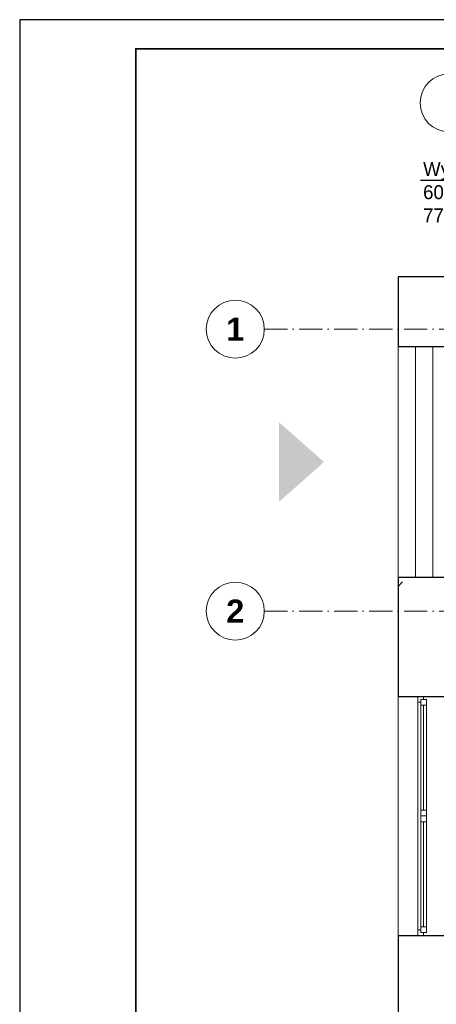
# Model space of a CAD drawing. Header units: millimetres. Extents: x 1700 to 4670, y 990 to 3874.
# Tile 85 of 110: x 1700 to 2059, y 2253 to 3101. Entities that reach past the tile are written whole.
import ezdxf
from ezdxf.enums import TextEntityAlignment as Align

# ---------------------------------------------------------------- set-up
doc = ezdxf.new("R2010")
doc.units = ezdxf.units.MM
for name, pattern in [('Kropki i Kreski', [300, 200, -50, 0, -50]), ('Przerywana długa', [780, 500, -280]), ('Wipeout_Contour', [1000, 0, -1000])]:
    doc.linetypes.add(name, pattern=pattern)
doc.layers.get('0').update_dxf_attribs({"lineweight": 0})
for name, color, linetype, lineweight in [('CP_FRAME', 7, 'Continuous', 35), ('Nowe_410-K Osie_Nr_pióra__18', 9, 'Continuous', 13), ('Nowe_420-K Ściany_Nr_pióra__27', 7, 'Continuous', 25), ('Nowe_450-K Belki_Nr_pióra__69', 7, 'Continuous', 13), ('Nowe_450-K Belki_Nr_pióra__90', 7, 'Continuous', 13), ('Nowe_810-G Ogólne_Nr_pióra__1', 7, 'Continuous', 13), ('Nowe_Okna Archicada_Nr_pióra__23', 7, 'Continuous', 15), ('Nowe_Okna Archicada_Nr_pióra__27', 7, 'Continuous', 25), ('Nowe_Okna Archicada_Nr_pióra__3', 7, 'Continuous', 13)]:
    doc.layers.add(name, color=color, linetype=linetype, lineweight=lineweight)
for name, color, linetype in [('CP_LINENORM', 253, 'Continuous'), ('Nowe_420-K Ściany', 7, 'Continuous'), ('Nowe_Okna Archicada', 7, 'Continuous'), ('opisy mt', 7, 'Continuous')]:
    doc.layers.add(name, color=color, linetype=linetype)
doc.styles.add('STYL_AUTOMATYCZNY_2', font='arialbd.ttf')

# ---------------------------------------------------------------- blocks, each defined once
blk = doc.blocks.new('A2_POZIOM')
at = {"linetype": 'Continuous'}
blk.add_lwpolyline([(-569, 0), (0, 0), (0, 410), (-569, 410)], close=True, dxfattribs=at)
at = {"layer": 'CP_LINENORM', "linetype": 'Continuous'}
blk.add_lwpolyline([(-589, -5), (5, -5), (5, 415), (-589, 415)], close=True, dxfattribs=at)

msp = doc.modelspace()

# ---------------------------------------------------------------- hatches: boundary and pattern name
at = {"layer": 'Nowe_810-G Ogólne_Nr_pióra__1', "linetype": 'Continuous', "lineweight": 13}
msp.add_hatch(color=252, dxfattribs=at).paths.add_polyline_path([(1923.25, 2685.65), (1962.02, 2719.91), (1923.25, 2754.16)])

# ---------------------------------------------------------------- linework, layer by layer
at = {"layer": 'Nowe_410-K Osie_Nr_pióra__18', "color": 9, "linetype": 'Kropki i Kreski', "lineweight": 13, "ltscale": 0.1}
msp.add_line((1910.53, 2591.41), (2656.19, 2591.41), dxfattribs=at)
at = {"layer": 'Nowe_410-K Osie_Nr_pióra__18', "color": 9, "linetype": 'Continuous', "lineweight": 13}
for centre in [(2069.79, 3029.46), (1885.53, 2591.41)]:
    msp.add_circle(centre, 25, dxfattribs=at)
at = {"layer": 'Nowe_410-K Osie_Nr_pióra__18', "color": 252, "linetype": 'Continuous', "lineweight": 13}
msp.add_circle((1885.53, 2834.41), 25, dxfattribs=at)
at = {"layer": 'Nowe_420-K Ściany', "color": 252, "lineweight": 0}
msp.add_line((2025.79, 2612.76), (2029.61, 2616.58), dxfattribs=at)
at = {"layer": 'Nowe_420-K Ściany_Nr_pióra__27', "color": 252, "linetype": 'Continuous', "lineweight": 25, "flags": 128}
for points in [[(2025.79, 2620.41), (2025.79, 2561.41)], [(2437.79, 2620.41), (2025.79, 2620.41)]]:
    msp.add_lwpolyline(points, dxfattribs=at)
at = {"layer": 'Nowe_450-K Belki_Nr_pióra__90', "color": 252, "linetype": 'Przerywana długa', "lineweight": 13}
msp.add_line((2025.79, 2620.41), (2055.79, 2620.41), dxfattribs=at)
at = {"layer": 'opisy mt', "color": 7}
msp.add_line((2044.98, 2962.79), (2122.3, 2962.79), dxfattribs=at)

# ---------------------------------------------------------------- texts
at = {"layer": 'Nowe_410-K Osie_Nr_pióra__18', "color": 252, "lineweight": 13, "style": 'STYL_AUTOMATYCZNY_2'}
msp.add_attdef('1', text='1', height=20, dxfattribs=at).set_placement((1885.53, 2844.41), align=Align.TOP_CENTER)
at = {"layer": 'Nowe_410-K Osie_Nr_pióra__18', "color": 9, "lineweight": 13, "style": 'STYL_AUTOMATYCZNY_2'}
msp.add_attdef('2', text='2', height=20, dxfattribs=at).set_placement((1885.53, 2601.41), align=Align.TOP_CENTER)
at = {"layer": 'opisy mt', "color": 7, "insert": (2047.33, 2978.48), "char_height": 12, "width": 1405.314, "attachment_point": 1}
msp.add_mtext('\\pxsm1,ql;{\\C256;Wyrzutnia\\P600x250\\P770m3/h}', dxfattribs=at)

# ---------------------------------------------------------------- wipeouts: each hides what was drawn before it
at = {"color": 252, "linetype": 'Wipeout_Contour', "lineweight": 0, "ltscale": 2305.867259}
msp.add_wipeout([(2025.79, 2819.41), (2101.79, 2819.41), (2101.79, 2879.41), (2025.79, 2879.41)], dxfattribs=at).dxf.layer = 'Nowe_420-K Ściany'
at = {"color": 252, "linetype": 'Wipeout_Contour', "lineweight": 0, "ltscale": 21957.609604}
msp.add_wipeout([(2025.79, 2231.91), (2084.79, 2231.91), (2084.79, 2311.91), (2025.79, 2311.91)], dxfattribs=at).dxf.layer = 'Nowe_420-K Ściany'

# ---------------------------------------------------------------- next in the draw order: linework, layer by layer
at = {"layer": 'Nowe_410-K Osie_Nr_pióra__18', "color": 9, "linetype": 'Kropki i Kreski', "lineweight": 13, "ltscale": 0.1}
msp.add_line((1910.53, 2834.41), (4644.85, 2834.41), dxfattribs=at)
at = {"layer": 'Nowe_420-K Ściany_Nr_pióra__27', "color": 252, "linetype": 'Continuous', "lineweight": 25, "flags": 128}
for points in [[(2101.79, 2879.41), (2025.79, 2879.41)], [(2025.79, 2879.41), (2025.79, 2819.41)], [(2025.79, 2819.41), (2101.79, 2819.41)]]:
    msp.add_lwpolyline(points, dxfattribs=at)
at = {"layer": 'Nowe_450-K Belki_Nr_pióra__69', "color": 252, "linetype": 'Kropki i Kreski', "lineweight": 13}
msp.add_line((2040.79, 2819.41), (2040.79, 2620.41), dxfattribs=at)
at = {"layer": 'Nowe_450-K Belki_Nr_pióra__90', "color": 252, "linetype": 'Przerywana długa', "lineweight": 13}
for p, q in [((2025.79, 2819.41), (2025.79, 2620.41)), ((2025.79, 2819.41), (2055.79, 2819.41)), ((2055.79, 2819.41), (2055.79, 2620.41))]:
    msp.add_line(p, q, dxfattribs=at)

# ---------------------------------------------------------------- next in the draw order: wipeouts: each hides what was drawn before it
at = {"color": 252, "linetype": 'Wipeout_Contour', "lineweight": 0, "ltscale": 11301.998953}
msp.add_wipeout([(2025.79, 2561.41), (2025.79, 2517.91), (2084.79, 2517.91), (2084.79, 2561.41)], dxfattribs=at).dxf.layer = 'Nowe_420-K Ściany'

# ---------------------------------------------------------------- next in the draw order: wipeouts: each hides what was drawn before it
at = {"color": 252, "linetype": 'Wipeout_Contour', "lineweight": 0, "ltscale": 16185.425466}
msp.add_wipeout([(2025.79, 2311.91), (2042.79, 2311.91), (2042.79, 2517.91), (2025.79, 2517.91)], dxfattribs=at).dxf.layer = 'Nowe_420-K Ściany'

# ---------------------------------------------------------------- next in the draw order: linework, layer by layer
at = {"layer": 'Nowe_420-K Ściany_Nr_pióra__27', "color": 252, "linetype": 'Continuous', "lineweight": 25, "flags": 128}
for points in [[(2025.79, 2561.41), (2025.79, 2517.91)], [(2025.79, 2311.91), (2025.79, 2231.91)]]:
    msp.add_lwpolyline(points, dxfattribs=at)
at = {"layer": 'Nowe_Okna Archicada_Nr_pióra__3', "color": 252, "linetype": 'Continuous', "lineweight": 13}
msp.add_line((2025.79, 2517.91), (2025.79, 2311.91), dxfattribs=at)

# ---------------------------------------------------------------- next in the draw order: wipeouts: each hides what was drawn before it
at = {"color": 252, "linetype": 'Wipeout_Contour', "lineweight": 0, "ltscale": 24338.082958}
msp.add_wipeout([(2042.79, 2311.91), (2047.79, 2311.91), (2073.79, 2311.91), (2073.79, 2517.91), (2047.79, 2517.91), (2042.79, 2517.91)], dxfattribs=at).dxf.layer = 'Nowe_420-K Ściany'

# ---------------------------------------------------------------- next in the draw order: linework, layer by layer
at = {"layer": 'Nowe_420-K Ściany_Nr_pióra__27', "color": 252, "linetype": 'Continuous', "lineweight": 25}
for p, q in [((2025.79, 2517.91), (2042.79, 2517.91)), ((2042.79, 2517.91), (2047.79, 2517.91)), ((2047.79, 2517.91), (2084.79, 2517.91)), ((2025.79, 2311.91), (2042.79, 2311.91)), ((2042.79, 2311.91), (2047.79, 2311.91)), ((2047.79, 2311.91), (2084.79, 2311.91))]:
    msp.add_line(p, q, dxfattribs=at)

# ---------------------------------------------------------------- next in the draw order: wipeouts: each hides what was drawn before it
at = {"color": 252, "linetype": 'Wipeout_Contour', "lineweight": 0, "ltscale": 18267.266882}
msp.add_wipeout([(2047.79, 2517.91), (2042.79, 2517.91), (2042.79, 2512.91), (2045.29, 2512.91), (2045.29, 2515.41), (2047.79, 2515.41)], dxfattribs=at).dxf.layer = 'Nowe_Okna Archicada'
at = {"color": 252, "linetype": 'Wipeout_Contour', "lineweight": 0, "ltscale": 30316.410079}
msp.add_wipeout([(2042.79, 2311.91), (2047.79, 2311.91), (2047.79, 2314.41), (2045.29, 2314.41), (2045.29, 2316.91), (2042.79, 2316.91)], dxfattribs=at).dxf.layer = 'Nowe_Okna Archicada'

# ---------------------------------------------------------------- next in the draw order: wipeouts: each hides what was drawn before it
at = {"color": 252, "linetype": 'Wipeout_Contour', "lineweight": 0, "ltscale": 28424.465755}
msp.add_wipeout([(2050.29, 2419.91), (2050.29, 2510.41), (2045.29, 2510.41), (2045.29, 2512.91), (2042.79, 2512.91), (2042.79, 2414.91), (2045.29, 2414.91), (2045.29, 2419.91)], dxfattribs=at).dxf.layer = 'Nowe_Okna Archicada'

# ---------------------------------------------------------------- next in the draw order: wipeouts: each hides what was drawn before it
at = {"color": 252, "linetype": 'Wipeout_Contour', "lineweight": 0, "ltscale": 12283.942936}
msp.add_wipeout([(2050.29, 2515.41), (2045.29, 2515.41), (2045.29, 2510.41), (2050.29, 2510.41)], dxfattribs=at).dxf.layer = 'Nowe_Okna Archicada'
at = {"color": 252, "linetype": 'Wipeout_Contour', "lineweight": 0, "ltscale": 16098.262083}
msp.add_wipeout([(2045.29, 2414.91), (2050.29, 2414.91), (2050.29, 2419.91), (2045.29, 2419.91)], dxfattribs=at).dxf.layer = 'Nowe_Okna Archicada'

# ---------------------------------------------------------------- next in the draw order: linework, layer by layer
at = {"layer": 'Nowe_Okna Archicada_Nr_pióra__23', "color": 252, "linetype": 'Continuous', "lineweight": 15}
for p, q in [((2047.79, 2515.41), (2045.29, 2515.41)), ((2045.29, 2515.41), (2050.29, 2515.41)), ((2047.79, 2517.91), (2047.79, 2515.41))]:
    msp.add_line(p, q, dxfattribs=at)
at = {"layer": 'Nowe_Okna Archicada_Nr_pióra__27', "color": 252, "linetype": 'Continuous', "lineweight": 25}
for p, q in [((2025.79, 2517.91), (2042.79, 2517.91)), ((2042.79, 2517.91), (2047.79, 2517.91)), ((2042.79, 2517.91), (2047.79, 2517.91)), ((2047.79, 2517.91), (2084.79, 2517.91))]:
    msp.add_line(p, q, dxfattribs=at)

# ---------------------------------------------------------------- next in the draw order: wipeouts: each hides what was drawn before it
at = {"color": 252, "linetype": 'Wipeout_Contour', "lineweight": 0, "ltscale": 14191.074851}
msp.add_wipeout([(2045.29, 2419.91), (2050.29, 2419.91), (2050.29, 2510.41), (2045.29, 2510.41)], dxfattribs=at).dxf.layer = 'Nowe_Okna Archicada'
at = {"color": 252, "linetype": 'Wipeout_Contour', "lineweight": 0, "ltscale": 36356.826382}
msp.add_wipeout([(2050.29, 2319.41), (2050.29, 2409.91), (2045.29, 2409.91), (2045.29, 2414.91), (2042.79, 2414.91), (2042.79, 2316.91), (2045.29, 2316.91), (2045.29, 2319.41)], dxfattribs=at).dxf.layer = 'Nowe_Okna Archicada'

# ---------------------------------------------------------------- next in the draw order: linework, layer by layer
at = {"layer": 'Nowe_Okna Archicada_Nr_pióra__23', "color": 252, "linetype": 'Continuous', "lineweight": 15}
for p, q in [((2042.79, 2512.91), (2042.79, 2517.91)), ((2045.29, 2512.91), (2042.79, 2512.91)), ((2045.29, 2515.41), (2045.29, 2512.91)), ((2045.29, 2510.41), (2045.29, 2515.41)), ((2050.29, 2515.41), (2050.29, 2510.41)), ((2050.29, 2510.41), (2045.29, 2510.41)), ((2045.29, 2419.91), (2045.29, 2510.41)), ((2047.79, 2510.41), (2047.79, 2419.91)), ((2050.29, 2510.41), (2050.29, 2419.91)), ((2045.29, 2419.91), (2050.29, 2419.91))]:
    msp.add_line(p, q, dxfattribs=at)
at = {"layer": 'Nowe_Okna Archicada_Nr_pióra__3', "color": 252, "linetype": 'Continuous', "lineweight": 13}
msp.add_line((2050.29, 2510.41), (2050.29, 2419.91), dxfattribs=at)

# ---------------------------------------------------------------- next in the draw order: wipeouts: each hides what was drawn before it
at = {"color": 252, "linetype": 'Wipeout_Contour', "lineweight": 0, "ltscale": 16298.037969}
msp.add_wipeout([(2050.29, 2414.91), (2045.29, 2414.91), (2045.29, 2409.91), (2050.29, 2409.91)], dxfattribs=at).dxf.layer = 'Nowe_Okna Archicada'
at = {"color": 252, "linetype": 'Wipeout_Contour', "lineweight": 0, "ltscale": 20114.612461}
msp.add_wipeout([(2045.29, 2314.41), (2050.29, 2314.41), (2050.29, 2319.41), (2045.29, 2319.41)], dxfattribs=at).dxf.layer = 'Nowe_Okna Archicada'

# ---------------------------------------------------------------- next in the draw order: linework, layer by layer
at = {"layer": 'Nowe_Okna Archicada_Nr_pióra__23', "color": 252, "linetype": 'Continuous', "lineweight": 15}
for p, q in [((2045.29, 2414.91), (2045.29, 2419.91)), ((2050.29, 2419.91), (2050.29, 2414.91)), ((2050.29, 2414.91), (2045.29, 2414.91)), ((2045.29, 2414.91), (2050.29, 2414.91)), ((2045.29, 2314.41), (2047.79, 2314.41)), ((2050.29, 2314.41), (2045.29, 2314.41)), ((2047.79, 2314.41), (2047.79, 2311.91))]:
    msp.add_line(p, q, dxfattribs=at)
at = {"layer": 'Nowe_Okna Archicada_Nr_pióra__27', "color": 252, "linetype": 'Continuous', "lineweight": 25}
for p, q in [((2025.79, 2311.91), (2042.79, 2311.91)), ((2042.79, 2311.91), (2047.79, 2311.91)), ((2042.79, 2311.91), (2047.79, 2311.91)), ((2047.79, 2311.91), (2084.79, 2311.91))]:
    msp.add_line(p, q, dxfattribs=at)
at = {"layer": 'Nowe_Okna Archicada_Nr_pióra__3', "color": 252, "linetype": 'Continuous', "lineweight": 13}
msp.add_line((2042.79, 2414.91), (2042.79, 2512.91), dxfattribs=at)

# ---------------------------------------------------------------- next in the draw order: wipeouts: each hides what was drawn before it
at = {"color": 252, "linetype": 'Wipeout_Contour', "lineweight": 0, "ltscale": 18206.314104}
msp.add_wipeout([(2045.29, 2319.41), (2050.29, 2319.41), (2050.29, 2409.91), (2045.29, 2409.91)], dxfattribs=at).dxf.layer = 'Nowe_Okna Archicada'

# ---------------------------------------------------------------- next in the draw order: linework, layer by layer
at = {"layer": 'Nowe_Okna Archicada_Nr_pióra__23', "color": 252, "linetype": 'Continuous', "lineweight": 15}
for p, q in [((2045.29, 2409.91), (2045.29, 2414.91)), ((2050.29, 2409.91), (2045.29, 2409.91)), ((2045.29, 2319.41), (2045.29, 2409.91)), ((2047.79, 2409.91), (2047.79, 2319.41)), ((2050.29, 2414.91), (2050.29, 2409.91)), ((2050.29, 2409.91), (2050.29, 2319.41)), ((2042.79, 2311.91), (2042.79, 2316.91)), ((2042.79, 2316.91), (2045.29, 2316.91)), ((2045.29, 2314.41), (2045.29, 2319.41)), ((2045.29, 2319.41), (2050.29, 2319.41)), ((2045.29, 2316.91), (2045.29, 2314.41)), ((2050.29, 2319.41), (2050.29, 2314.41))]:
    msp.add_line(p, q, dxfattribs=at)
at = {"layer": 'Nowe_Okna Archicada_Nr_pióra__3', "color": 252, "linetype": 'Continuous', "lineweight": 13}
for p, q in [((2042.79, 2316.91), (2042.79, 2414.91)), ((2050.29, 2409.91), (2050.29, 2319.41))]:
    msp.add_line(p, q, dxfattribs=at)

# ---------------------------------------------------------------- next in the draw order: block references
at = {"layer": 'CP_FRAME', "xscale": 5, "yscale": 5}
msp.add_blockref('A2_POZIOM', (4644.85, 1026.13), dxfattribs=at)

doc.saveas('drawing.dxf')
